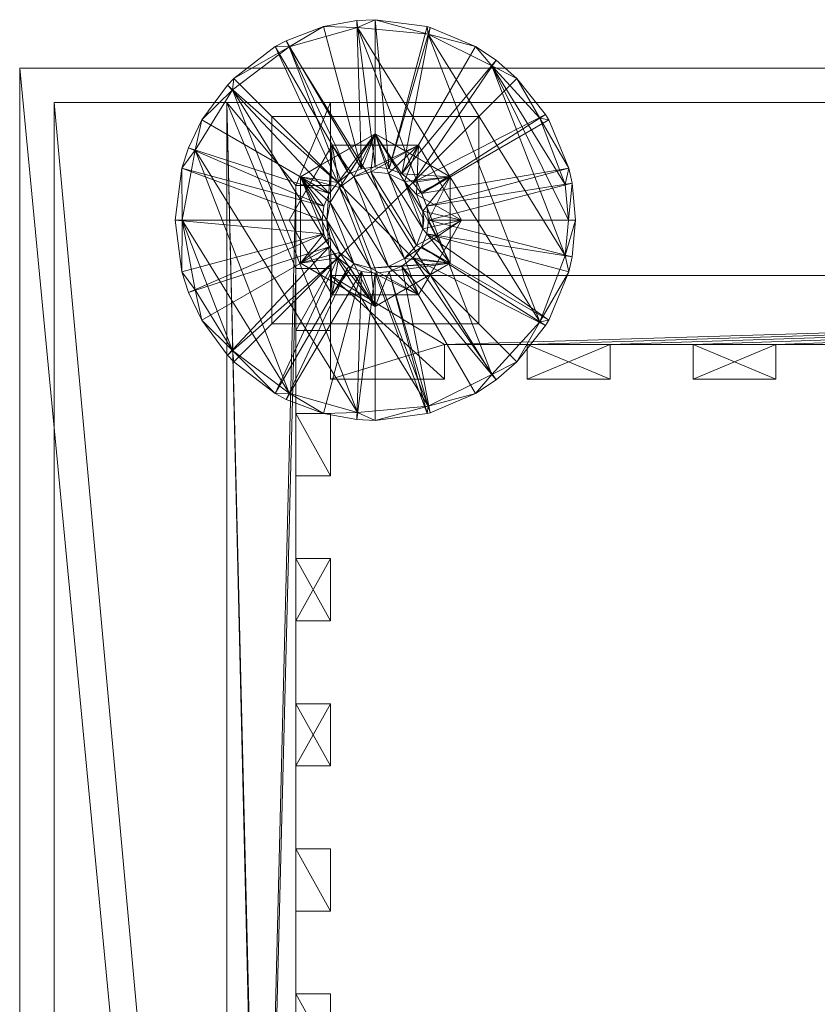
# Model space of a CAD drawing. Header units: centimetres. Extents: x 274.5 to 373.9, y 861.5 to 918.5.
# Tile 231 of 256: x 285 to 296.6, y 904.2 to 918.5. Entities that reach past the tile are written whole.
import ezdxf

# ---------------------------------------------------------------- set-up
doc = ezdxf.new("R2010")
doc.units = ezdxf.units.CM
doc.linetypes.add('CUSTOM', pattern=[0])

msp = doc.modelspace()

# ---------------------------------------------------------------- meshes
at = {"color": 18, "linetype": 'CUSTOM', "lineweight": 9, "true_color": 0x000000, "transparency": 33554687}
mesh = msp.add_polyface(dxfattribs=at)
corners = [(289.554, 916.653, 14.2), (289.479, 915.57, 14.2), (289.526, 915.823, 14.2), (289.662, 916.042, 14.2), (289.867, 916.197, 14.2), (290.804, 916.653, 14.2), (289.889, 916.653, 13.195), (289.554, 916.653, 13.195), (290.469, 916.653, 13.195), (289.387, 916.363, 13.195), (289.662, 916.042, 12.1), (289.097, 916.195, 12.1), (290.179, 916.82, 12.1), (289.867, 916.197, 12.1), (290.115, 916.267, 12.1), (290.371, 916.243, 12.1), (289.097, 916.195, 13.195), (290.179, 916.82, 13.195), (289.097, 916.195, 2.05), (289.662, 916.042, 2.05), (290.179, 916.82, 2.05), (289.867, 916.197, 2.05), (290.115, 916.267, 2.05), (290.371, 916.243, 2.05), (289.634, 916.115, 0.955), (289.097, 916.195, 0.955), (290.179, 916.82, 0.955), (289.794, 916.237, 0.955), (289.98, 916.314, 0.955), (290.179, 916.341, 0.955), (291.866, 913.337), (288.931, 918.076), (289.921, 918.357), (289.662, 916.042, 14.2), (290.371, 914.897, 14.2), (289.867, 916.197, 14.2), (290.601, 915.012, 14.2), (290.115, 916.267, 14.2), (290.179, 918.47, 0.591), (289.912, 918.458, 0.591), (289.429, 918.371, 0.591), (288.886, 918.166, 0.591), (289.526, 915.823, 12.1), (289.526, 915.823, 2.05), (289.479, 915.57, 2.05), (289.526, 915.823, 14.2), (290.115, 916.267, 14.2), (290.371, 916.243, 14.2)]
mesh.append_faces([[corners[k] for k in face] for face in [(6, 9, 7), (38, 32, 39), (39, 32, 40), (28, 41, 27), (39, 40, 28), (39, 28, 29), (38, 39, 29), (8, 17, 6)]], dxfattribs={"color": 18})
mesh.append_faces([[corners[k] for k in face] for face in [(0, 6, 7), (17, 9, 6), (26, 18, 20), (14, 23, 22), (13, 22, 21), (22, 13, 14), (10, 21, 19), (21, 10, 13), (42, 19, 43), (19, 42, 10), (44, 42, 43), (1, 45, 2), (45, 3, 2), (3, 45, 33), (33, 4, 3), (4, 33, 35), (35, 46, 4), (46, 35, 37), (37, 47, 46)]], dxfattribs={"vtx0": -1, "color": 18})
mesh.append_faces([[corners[k] for k in face] for face in [(0, 4, 5), (6, 0, 8), (10, 12, 13), (13, 12, 14), (14, 12, 15), (12, 16, 17), (18, 19, 20), (24, 26, 27), (27, 26, 28), (28, 26, 29), (33, 34, 35), (35, 36, 37)]], dxfattribs={"vtx0": -1, "vtx1": -1, "color": 18})
mesh.append_faces([[corners[k] for k in face] for face in [(0, 1, 2), (0, 2, 3), (0, 3, 4), (10, 11, 12), (17, 16, 9), (20, 19, 21), (20, 21, 22), (20, 22, 23), (24, 25, 26), (30, 31, 32)]], dxfattribs={"vtx0": -1, "vtx2": -1, "color": 18})
mesh = msp.add_polyface(dxfattribs=at)
corners = [(290.804, 916.653, 14.2), (289.867, 916.197, 14.2), (290.115, 916.267, 14.2), (290.371, 916.243, 14.2), (290.601, 916.129, 14.2), (290.774, 915.939, 14.2), (290.972, 916.363, 13.195), (290.804, 916.653, 13.195), (290.469, 916.653, 13.195), (289.554, 916.653, 14.2), (290.371, 916.243, 12.1), (290.179, 916.82, 12.1), (290.601, 916.129, 12.1), (291.262, 916.195, 12.1), (290.774, 915.939, 12.1), (291.262, 916.195, 13.195), (290.179, 916.82, 13.195), (290.179, 916.82, 2.05), (290.371, 916.243, 2.05), (290.601, 916.129, 2.05), (291.262, 916.195, 2.05), (290.179, 916.341, 0.955), (290.179, 916.82, 0.955), (290.378, 916.314, 0.955), (290.564, 916.237, 0.955), (291.262, 916.195, 0.955), (290.724, 916.115, 0.955), (290.115, 916.267, 14.2), (290.774, 915.202, 14.2), (290.371, 916.243, 14.2), (290.867, 915.442, 14.2), (290.601, 916.129, 14.2), (290.879, 915.57, 14.2), (290.867, 915.699, 14.2), (290.774, 915.939, 14.2), (290.179, 918.47, 0.591), (290.945, 918.262), (289.921, 918.357), (290.93, 918.371, 0.591), (290.973, 918.359, 0.591), (290.867, 915.442, 12.1), (290.867, 915.699, 2.05), (290.867, 915.699, 12.1), (290.774, 915.939, 2.05), (290.115, 916.267, 12.1), (290.867, 915.699, 14.2)]
mesh.append_faces([[corners[k] for k in face] for face in [(6, 8, 7), (35, 36, 37), (38, 36, 35), (39, 23, 24), (39, 38, 23), (33, 32, 45)]], dxfattribs={"color": 18})
mesh.append_faces([[corners[k] for k in face] for face in [(0, 6, 7), (7, 9, 0), (8, 11, 16), (20, 22, 17), (31, 33, 34), (23, 35, 21), (35, 23, 38), (40, 41, 42), (43, 42, 41), (42, 43, 14), (19, 14, 43), (14, 19, 12), (18, 12, 19), (12, 18, 10), (18, 44, 10), (3, 27, 29), (3, 31, 4), (31, 3, 29), (4, 34, 5), (34, 4, 31), (5, 33, 45), (33, 5, 34)]], dxfattribs={"vtx0": -1, "color": 18})
mesh.append_faces([[corners[k] for k in face] for face in [(8, 9, 7), (10, 11, 12), (12, 13, 14), (15, 11, 6), (6, 11, 8), (17, 19, 20), (21, 22, 23), (23, 22, 24), (24, 25, 26), (27, 28, 29), (29, 30, 31)]], dxfattribs={"vtx0": -1, "vtx1": -1, "color": 18})
mesh.append_faces([[corners[k] for k in face] for face in [(0, 1, 2), (0, 2, 3), (0, 3, 4), (0, 4, 5), (12, 11, 13), (17, 18, 19), (24, 22, 25), (29, 28, 30), (31, 30, 32), (31, 32, 33)]], dxfattribs={"vtx0": -1, "vtx2": -1, "color": 18})
mesh = msp.add_polyface(dxfattribs=at)
corners = [(288.929, 915.57, 14.2), (289.479, 915.57, 14.2), (289.554, 916.653, 14.2), (289.097, 915.86, 13.195), (288.929, 915.57, 13.195), (289.387, 916.363, 13.195), (289.554, 916.653, 13.195), (289.526, 915.317, 12.1), (289.097, 916.195, 12.1), (289.479, 915.57, 12.1), (289.526, 915.823, 12.1), (289.662, 916.042, 12.1), (289.097, 916.195, 13.195), (290.179, 916.82, 12.1), (289.097, 915.28, 13.195), (289.097, 916.195, 2.05), (289.526, 915.317, 2.05), (289.479, 915.57, 2.05), (289.526, 915.823, 2.05), (289.662, 916.042, 2.05), (289.435, 915.371, 0.955), (289.097, 916.195, 0.955), (289.409, 915.57, 0.955), (289.435, 915.77, 0.955), (289.512, 915.955, 0.955), (289.634, 916.115, 0.955), (290.179, 916.82, 0.955), (289.097, 914.945, 0.955), (289.921, 912.783), (287.569, 916.581), (288.111, 917.456), (290.945, 912.878), (288.931, 918.076), (287.668, 917.02, 0.591), (289.429, 918.371, 0.591), (289.921, 918.357), (288.886, 918.166, 0.591), (288.729, 918.082, 0.591), (288.128, 917.621, 0.591), (288.036, 917.524, 0.591), (287.475, 916.618, 0.591), (287.378, 916.321, 0.591), (287.38, 915.57), (287.279, 915.57, 0.591), (289.794, 916.237, 0.955), (289.98, 916.314, 0.955), (289.526, 915.823, 14.2), (289.479, 915.57, 14.2)]
mesh.append_faces([[corners[k] for k in face] for face in [(33, 30, 29), (34, 35, 32), (34, 32, 36), (36, 32, 37), (37, 32, 38), (38, 32, 30), (38, 30, 39), (39, 30, 33), (33, 29, 40), (40, 29, 41), (29, 42, 41), (41, 42, 43), (24, 40, 23), (23, 40, 41), (24, 33, 40), (24, 39, 33), (25, 39, 24), (25, 38, 39), (36, 37, 44), (34, 36, 45), (5, 12, 3)]], dxfattribs={"color": 18})
mesh.append_faces([[corners[k] for k in face] for face in [(0, 3, 4), (6, 0, 2), (12, 13, 8), (8, 3, 12), (15, 26, 21), (27, 15, 21), (25, 37, 38), (37, 25, 44), (22, 41, 43), (41, 22, 23), (10, 17, 9), (46, 1, 47)]], dxfattribs={"vtx0": -1, "color": 18})
mesh.append_faces([[corners[k] for k in face] for face in [(0, 1, 2), (3, 0, 5), (5, 0, 6), (7, 8, 9), (9, 8, 10), (10, 8, 11), (20, 21, 22), (22, 21, 23), (23, 21, 24), (24, 21, 25)]], dxfattribs={"vtx0": -1, "vtx1": -1, "color": 18})
mesh.append_faces([[corners[k] for k in face] for face in [(8, 14, 3), (15, 16, 17), (15, 17, 18), (15, 18, 19), (28, 29, 30), (31, 30, 32)]], dxfattribs={"vtx0": -1, "vtx2": -1, "color": 18})
mesh = msp.add_polyface(dxfattribs=at)
corners = [(290.867, 915.699, 14.2), (291.429, 915.57, 14.2), (290.774, 915.939, 14.2), (290.804, 916.653, 14.2), (291.262, 915.86, 13.195), (291.429, 915.57, 13.195), (290.972, 916.363, 13.195), (291.262, 914.945, 12.1), (290.867, 915.699, 12.1), (291.262, 916.195, 12.1), (290.774, 915.939, 12.1), (291.262, 915.28, 13.195), (291.262, 916.195, 13.195), (290.179, 916.82, 12.1), (290.867, 915.699, 2.05), (291.262, 914.945, 2.05), (291.262, 916.195, 2.05), (290.774, 915.939, 2.05), (290.601, 916.129, 2.05), (290.724, 916.115, 0.955), (291.262, 916.195, 0.955), (290.846, 915.955, 0.955), (290.95, 915.57, 0.955), (290.923, 915.77, 0.955), (290.179, 916.82, 0.955), (292.559, 914.097), (289.921, 918.357), (290.945, 918.262), (292.93, 915.056), (291.866, 917.804), (292.978, 915.57), (292.93, 916.084), (292.559, 917.044), (293.03, 916.103, 0.591), (293.079, 915.57, 0.591), (292.98, 916.321, 0.591), (292.691, 917.02, 0.591), (292.645, 917.097, 0.591), (292.23, 917.621, 0.591), (291.927, 917.884, 0.591), (291.629, 918.082, 0.591), (290.973, 918.359, 0.591), (290.93, 918.371, 0.591), (290.564, 916.237, 0.955)]
mesh.append_faces([[corners[k] for k in face] for face in [(35, 33, 31), (32, 35, 31), (32, 36, 35), (37, 36, 32), (38, 37, 32), (29, 38, 32), (39, 38, 29), (40, 39, 29), (27, 40, 29), (41, 40, 27), (42, 41, 27), (33, 22, 34), (33, 23, 22), (35, 23, 33), (40, 41, 43), (39, 40, 43), (39, 43, 19), (38, 39, 19), (37, 38, 19), (37, 19, 21), (36, 37, 21), (12, 6, 4)]], dxfattribs={"color": 18})
mesh.append_faces([[corners[k] for k in face] for face in [(4, 1, 5), (4, 9, 12), (13, 12, 9), (15, 20, 16), (24, 16, 20), (31, 29, 32), (30, 33, 34), (33, 30, 31), (35, 21, 23), (21, 35, 36)]], dxfattribs={"vtx0": -1, "color": 18})
mesh.append_faces([[corners[k] for k in face] for face in [(0, 1, 2), (1, 4, 3), (7, 8, 9), (11, 9, 4), (14, 16, 17), (19, 20, 21), (25, 27, 28), (28, 29, 30), (30, 29, 31)]], dxfattribs={"vtx0": -1, "vtx1": -1, "color": 18})
mesh.append_faces([[corners[k] for k in face] for face in [(2, 1, 3), (3, 4, 6), (9, 8, 10), (14, 15, 16), (16, 18, 17), (20, 22, 23), (20, 23, 21), (25, 26, 27), (28, 27, 29)]], dxfattribs={"vtx0": -1, "vtx2": -1, "color": 18})
mesh = msp.add_polyface(dxfattribs=at)
corners = [(290.601, 915.012, 14.2), (290.804, 914.488, 14.2), (291.429, 915.57, 14.2), (290.774, 915.202, 14.2), (290.867, 915.442, 14.2), (290.867, 915.699, 14.2), (291.262, 915.28, 13.195), (291.429, 915.57, 13.195), (290.972, 914.778, 13.195), (290.804, 914.488, 13.195), (291.262, 915.86, 13.195), (291.262, 914.945, 12.1), (290.774, 915.202, 12.1), (290.867, 915.442, 12.1), (290.867, 915.699, 12.1), (291.262, 914.945, 13.195), (290.179, 914.32, 12.1), (291.262, 916.195, 12.1), (290.601, 915.012, 2.05), (291.262, 914.945, 2.05), (290.774, 915.202, 2.05), (290.867, 915.442, 2.05), (290.867, 915.699, 2.05), (291.262, 914.945, 0.955), (290.724, 915.025, 0.955), (290.846, 915.185, 0.955), (290.923, 915.371, 0.955), (290.95, 915.57, 0.955), (291.262, 916.195, 0.955), (290.179, 914.32, 0.955), (291.866, 913.337), (289.921, 918.357), (292.559, 914.097), (292.93, 915.056), (293.079, 915.57, 0.591), (293.03, 915.037, 0.591), (292.978, 915.57), (290.93, 912.769, 0.591), (290.945, 912.878), (290.973, 912.781, 0.591), (291.629, 913.059, 0.591), (291.927, 913.256, 0.591), (292.23, 913.52, 0.591), (292.645, 914.043, 0.591), (292.691, 914.12, 0.591), (292.98, 914.82, 0.591), (290.564, 914.903, 0.955)]
mesh.append_faces([[corners[k] for k in face] for face in [(7, 6, 10), (37, 38, 39), (39, 38, 40), (40, 38, 30), (40, 30, 41), (41, 30, 42), (42, 30, 32), (42, 32, 43), (43, 32, 44), (44, 32, 45), (45, 32, 33), (33, 35, 45), (41, 24, 46), (41, 46, 40), (46, 39, 40), (43, 24, 42), (42, 24, 41), (43, 25, 24), (44, 25, 43), (35, 26, 45), (35, 27, 26), (34, 27, 35), (6, 8, 15)]], dxfattribs={"color": 18})
mesh.append_faces([[corners[k] for k in face] for face in [(2, 6, 7), (9, 2, 1), (15, 16, 11), (17, 15, 11), (19, 29, 23), (28, 19, 23), (33, 34, 35), (34, 33, 36), (44, 26, 25), (26, 44, 45)]], dxfattribs={"vtx0": -1, "color": 18})
mesh.append_faces([[corners[k] for k in face] for face in [(0, 2, 3), (3, 2, 4), (4, 2, 5), (6, 2, 8), (8, 2, 9), (15, 17, 6), (18, 19, 20), (20, 19, 21), (21, 19, 22), (23, 27, 28), (30, 31, 32)]], dxfattribs={"vtx0": -1, "vtx1": -1, "color": 18})
mesh.append_faces([[corners[k] for k in face] for face in [(0, 1, 2), (11, 12, 13), (11, 13, 14), (23, 24, 25), (23, 25, 26), (23, 26, 27)]], dxfattribs={"vtx0": -1, "vtx2": -1, "color": 18})
mesh = msp.add_polyface(dxfattribs=at)
corners = [(289.867, 914.944, 14.2), (290.804, 914.488, 14.2), (290.115, 914.873, 14.2), (290.371, 914.897, 14.2), (290.601, 915.012, 14.2), (290.469, 914.488, 13.195), (290.804, 914.488, 13.195), (289.889, 914.488, 13.195), (290.972, 914.778, 13.195), (290.179, 914.32, 12.1), (290.115, 914.873, 12.1), (291.262, 914.945, 12.1), (290.371, 914.897, 12.1), (290.601, 915.012, 12.1), (290.774, 915.202, 12.1), (291.262, 914.945, 13.195), (290.179, 914.32, 13.195), (290.115, 914.873, 2.05), (290.179, 914.32, 2.05), (291.262, 914.945, 2.05), (290.371, 914.897, 2.05), (290.601, 915.012, 2.05), (290.179, 914.32, 0.955), (290.179, 914.8, 0.955), (290.378, 914.826, 0.955), (291.262, 914.945, 0.955), (290.564, 914.903, 0.955), (290.724, 915.025, 0.955), (290.945, 912.878), (288.931, 918.076), (291.866, 913.337), (289.867, 916.197, 14.2), (290.371, 914.897, 14.2), (290.601, 915.012, 14.2), (290.115, 916.267, 14.2), (290.774, 915.202, 14.2), (290.179, 912.67, 0.591), (289.921, 912.783), (290.93, 912.769, 0.591), (290.973, 912.781, 0.591), (290.774, 915.202, 2.05), (290.867, 915.442, 12.1), (290.867, 915.442, 2.05), (290.867, 915.699, 2.05), (290.867, 915.442, 14.2), (290.774, 915.202, 14.2), (290.867, 915.442, 14.2), (290.115, 914.873, 14.2), (290.879, 915.57, 14.2), (290.867, 915.699, 14.2)]
mesh.append_faces([[corners[k] for k in face] for face in [(8, 6, 5), (36, 37, 28), (36, 28, 38), (26, 24, 39), (24, 38, 39), (48, 44, 46), (49, 48, 46)]], dxfattribs={"color": 18})
mesh.append_faces([[corners[k] for k in face] for face in [(1, 5, 6), (16, 8, 5), (22, 19, 18), (38, 23, 36), (23, 38, 24), (12, 17, 20), (17, 12, 10), (13, 20, 21), (20, 13, 12), (14, 21, 40), (21, 14, 13), (41, 40, 42), (40, 41, 14), (43, 41, 42), (44, 45, 46), (45, 44, 35), (35, 4, 45), (4, 35, 33), (33, 3, 4), (3, 33, 32), (32, 2, 3), (2, 32, 47)]], dxfattribs={"vtx0": -1, "color": 18})
mesh.append_faces([[corners[k] for k in face] for face in [(0, 1, 2), (2, 1, 3), (3, 1, 4), (5, 1, 7), (9, 10, 11), (9, 15, 16), (17, 19, 20), (20, 19, 21), (22, 24, 25), (28, 29, 30)]], dxfattribs={"vtx0": -1, "vtx1": -1, "color": 18})
mesh.append_faces([[corners[k] for k in face] for face in [(11, 10, 12), (11, 12, 13), (11, 13, 14), (16, 15, 8), (17, 18, 19), (22, 23, 24), (25, 24, 26), (25, 26, 27), (31, 32, 33), (34, 33, 35)]], dxfattribs={"vtx0": -1, "vtx2": -1, "color": 18})
mesh = msp.add_polyface(dxfattribs=at)
corners = [(363.329, 877.97, 111), (363.328, 917.77, 111), (285.029, 917.77, 111), (285.029, 877.97, 111), (289.234, 873.77, 111), (359.129, 873.77, 111), (289.234, 873.77, 28.2), (285.029, 877.97, 28.2), (285.029, 917.77, 28.2), (363.328, 917.77, 28.2), (363.329, 877.97, 28.2), (359.129, 873.77, 28.2), (356.179, 873.77, 86.5), (356.179, 873.77, 46.6), (292.179, 873.77, 46.6), (292.179, 873.77, 86.5), (285.529, 878.177, 95.2), (285.529, 878.177, 33.2), (285.529, 917.27, 33.2), (285.529, 917.27, 95.2), (362.829, 878.177, 33.2), (362.829, 878.177, 95.2), (362.829, 917.27, 95.2), (362.829, 917.27, 33.2), (289.441, 874.27, 33.2), (358.922, 874.27, 33.2), (289.441, 874.27, 95.2), (358.922, 874.27, 95.2), (292.179, 874.27, 86.5), (292.179, 874.27, 46.6), (356.179, 874.27, 46.6), (356.179, 874.27, 86.5)]
mesh.append_faces([[corners[k] for k in face] for face in [(4, 2, 3), (1, 5, 0), (9, 7, 8), (11, 9, 10), (4, 7, 6), (7, 4, 3), (0, 11, 10), (11, 0, 5), (9, 0, 10), (0, 9, 1), (2, 9, 8), (9, 2, 1), (2, 7, 3), (7, 2, 8), (18, 16, 17), (16, 18, 19), (21, 23, 20), (23, 21, 22), (22, 18, 23), (18, 22, 19), (24, 18, 17), (23, 25, 20), (16, 24, 17), (24, 16, 26), (22, 16, 19), (27, 22, 21), (27, 20, 25), (20, 27, 21), (31, 13, 12), (13, 31, 30), (31, 15, 28), (15, 31, 12), (29, 15, 14), (15, 29, 28), (13, 29, 14), (29, 13, 30)]], dxfattribs={"vtx0": -1, "color": 18})
mesh.append_faces([[corners[k] for k in face] for face in [(2, 4, 1), (7, 9, 6), (6, 9, 11), (11, 13, 6), (13, 5, 12), (12, 5, 15), (6, 14, 4), (14, 6, 13), (4, 15, 5), (18, 24, 23), (16, 22, 26), (26, 22, 27), (24, 29, 25), (29, 26, 28), (28, 26, 31), (25, 30, 27), (30, 25, 29), (27, 31, 26)]], dxfattribs={"vtx0": -1, "vtx1": -1, "color": 18})
mesh.append_faces([[corners[k] for k in face] for face in [(1, 4, 5), (13, 11, 5), (4, 14, 15), (23, 24, 25), (29, 24, 26), (27, 30, 31)]], dxfattribs={"vtx0": -1, "vtx2": -1, "color": 18})
mesh = msp.add_polyface(dxfattribs=at)
corners = [(289.662, 915.099, 14.2), (289.554, 914.488, 14.2), (289.867, 914.944, 14.2), (290.804, 914.488, 14.2), (289.889, 914.488, 13.195), (289.554, 914.488, 13.195), (289.387, 914.778, 13.195), (289.097, 914.945, 12.1), (289.662, 915.099, 12.1), (290.179, 914.32, 12.1), (289.867, 914.944, 12.1), (290.115, 914.873, 12.1), (290.179, 914.32, 13.195), (289.662, 915.099, 2.05), (289.097, 914.945, 2.05), (290.179, 914.32, 2.05), (289.867, 914.944, 2.05), (290.115, 914.873, 2.05), (289.097, 914.945, 0.955), (289.634, 915.025, 0.955), (290.179, 914.32, 0.955), (289.794, 914.903, 0.955), (289.98, 914.826, 0.955), (290.179, 914.8, 0.955), (287.38, 915.57), (288.111, 913.684), (287.569, 914.559), (288.931, 913.065), (287.569, 916.581), (289.921, 912.783), (288.111, 917.456), (290.945, 912.878), (289.429, 912.769, 0.591), (287.378, 914.82, 0.591), (287.475, 914.523, 0.591), (287.668, 914.12, 0.591), (288.036, 913.616, 0.591), (288.128, 913.52, 0.591), (288.729, 913.059, 0.591), (288.886, 912.974, 0.591), (289.912, 912.683, 0.591), (290.179, 912.67, 0.591), (289.512, 915.185, 0.955), (290.469, 914.488, 13.195)]
mesh.append_faces([[corners[k] for k in face] for face in [(4, 5, 6), (27, 29, 32), (33, 26, 34), (34, 26, 35), (26, 25, 35), (35, 25, 36), (25, 37, 36), (25, 38, 37), (25, 27, 38), (38, 27, 39), (27, 32, 39), (32, 29, 40), (40, 29, 41), (19, 42, 36), (23, 22, 40), (23, 40, 41), (22, 32, 40), (22, 39, 32), (22, 21, 39), (21, 38, 39), (19, 36, 37), (42, 35, 36), (42, 34, 35), (43, 4, 12)]], dxfattribs={"color": 18})
mesh.append_faces([[corners[k] for k in face] for face in [(5, 3, 1), (4, 9, 12), (14, 20, 15), (20, 14, 18), (24, 25, 26), (38, 19, 37), (19, 38, 21)]], dxfattribs={"vtx0": -1, "color": 18})
mesh.append_faces([[corners[k] for k in face] for face in [(0, 1, 2), (4, 3, 5), (7, 8, 9), (9, 4, 7), (13, 15, 16), (16, 15, 17), (18, 19, 20), (25, 24, 27), (27, 28, 29), (29, 30, 31)]], dxfattribs={"vtx0": -1, "vtx1": -1, "color": 18})
mesh.append_faces([[corners[k] for k in face] for face in [(2, 1, 3), (9, 8, 10), (9, 10, 11), (7, 4, 6), (13, 14, 15), (20, 19, 21), (20, 21, 22), (20, 22, 23)]], dxfattribs={"vtx0": -1, "vtx2": -1, "color": 18})
mesh = msp.add_polyface(dxfattribs=at)
corners = [(288.029, 875.68, 95.2), (289.029, 874.97, 95.2), (288.029, 917.27, 95.2), (289.029, 876.17, 95.2), (289.029, 884.57, 95.2), (289.029, 885.47, 95.2), (289.029, 886.67, 95.2), (289.029, 887.57, 95.2), (289.029, 888.77, 95.2), (289.529, 886.67, 95.2), (289.529, 887.57, 95.2), (289.029, 889.67, 95.2), (289.029, 890.87, 95.2), (289.529, 888.77, 95.2), (289.529, 889.67, 95.2), (289.029, 914.87, 95.2), (289.029, 878.27, 95.2), (288.029, 875.68, 33.2), (289.529, 884.57, 95.2), (289.529, 885.47, 33.2), (289.529, 885.47, 95.2), (289.529, 887.57, 33.2), (289.529, 886.67, 33.2), (289.029, 886.67, 33.2), (289.029, 885.47, 33.2), (289.529, 889.67, 33.2), (289.529, 888.77, 33.2), (289.029, 888.77, 33.2), (289.029, 887.57, 33.2), (289.029, 890.87, 33.2), (289.029, 889.67, 33.2), (289.029, 884.57, 33.2), (289.529, 884.57, 33.2), (289.029, 876.17, 33.2), (289.029, 914.87, 33.2)]
mesh.append_faces([[corners[k] for k in face] for face in [(7, 9, 10), (11, 13, 14), (2, 17, 0), (18, 19, 20), (21, 9, 22), (9, 21, 10), (23, 5, 24), (5, 23, 6), (5, 19, 24), (19, 5, 20), (9, 23, 22), (23, 9, 6), (25, 13, 26), (13, 25, 14), (27, 7, 28), (7, 27, 8), (7, 21, 28), (21, 7, 10), (13, 27, 26), (27, 13, 8), (29, 11, 30), (11, 29, 12), (11, 25, 30), (25, 11, 14), (26, 30, 25), (22, 28, 21), (32, 24, 19)]], dxfattribs={"vtx0": -1, "color": 18})
mesh.append_faces([[corners[k] for k in face] for face in [(0, 1, 2), (30, 27, 29), (27, 30, 26), (28, 23, 27), (23, 28, 22), (24, 31, 23)]], dxfattribs={"vtx0": -1, "vtx1": -1, "color": 18})
mesh.append_faces([[corners[k] for k in face] for face in [(15, 3, 16), (33, 17, 34), (33, 29, 27)]], dxfattribs={"vtx0": -1, "vtx1": -1, "vtx2": -1, "color": 18})
mesh.append_faces([[corners[k] for k in face] for face in [(2, 1, 3), (4, 5, 6), (6, 7, 8), (7, 6, 9), (8, 11, 12), (11, 8, 13)]], dxfattribs={"vtx0": -1, "vtx2": -1, "color": 18})
mesh = msp.add_polyface(dxfattribs=at)
corners = [(289.029, 902.27, 95.2), (289.029, 901.37, 95.2), (289.529, 902.27, 95.2), (289.029, 898.07, 95.2), (289.529, 901.37, 95.2), (289.029, 903.47, 95.2), (289.029, 904.37, 95.2), (289.029, 905.57, 95.2), (289.529, 903.47, 95.2), (289.529, 904.37, 95.2), (289.029, 891.77, 95.2), (289.029, 910.67, 95.2), (289.029, 911.87, 95.2), (289.029, 895.97, 95.2), (289.029, 897.17, 95.2), (289.029, 914.87, 95.2), (288.029, 917.27, 95.2), (289.029, 876.17, 95.2), (288.029, 875.68, 33.2), (288.029, 917.27, 33.2), (289.529, 902.27, 33.2), (289.529, 901.37, 33.2), (289.029, 901.37, 33.2), (289.029, 900.17, 95.2), (289.029, 900.17, 33.2), (289.529, 904.37, 33.2), (289.529, 903.47, 33.2), (289.029, 903.47, 33.2), (289.029, 902.27, 33.2), (289.029, 905.57, 33.2), (289.029, 904.37, 33.2), (289.029, 916.07, 33.2), (289.029, 914.87, 33.2), (289.029, 910.67, 33.2), (289.029, 890.87, 33.2), (289.029, 911.87, 33.2), (289.029, 891.77, 33.2), (289.029, 909.77, 33.2), (289.029, 876.17, 33.2)]
mesh.append_faces([[corners[k] for k in face] for face in [(2, 1, 4), (6, 8, 9), (18, 16, 19), (20, 4, 21), (4, 20, 2), (22, 23, 24), (23, 22, 1), (4, 22, 21), (22, 4, 1), (25, 8, 26), (8, 25, 9), (27, 0, 28), (0, 27, 5), (0, 20, 28), (20, 0, 2), (8, 27, 26), (27, 8, 5), (29, 6, 30), (6, 29, 7), (6, 25, 30), (25, 6, 9), (22, 20, 21), (26, 30, 25)]], dxfattribs={"vtx0": -1, "color": 18})
mesh.append_faces([[corners[k] for k in face] for face in [(0, 1, 2), (19, 31, 18), (30, 27, 29), (27, 30, 26), (33, 34, 35)]], dxfattribs={"vtx0": -1, "vtx1": -1, "color": 18})
mesh.append_faces([[corners[k] for k in face] for face in [(1, 0, 3), (11, 14, 0), (15, 16, 17), (36, 33, 37), (36, 37, 29), (36, 29, 27), (38, 32, 35)]], dxfattribs={"vtx0": -1, "vtx1": -1, "vtx2": -1, "color": 18})
mesh.append_faces([[corners[k] for k in face] for face in [(5, 6, 7), (6, 5, 8), (10, 11, 12), (11, 13, 14), (11, 0, 5), (18, 31, 32), (22, 28, 20)]], dxfattribs={"vtx0": -1, "vtx2": -1, "color": 18})
mesh = msp.add_polyface(dxfattribs=at)
corners = [(289.029, 911.87, 95.2), (289.029, 912.77, 95.2), (289.029, 914.87, 95.2), (289.529, 911.87, 95.2), (289.529, 912.77, 95.2), (289.029, 913.97, 95.2), (289.529, 914.87, 95.2), (289.529, 913.97, 95.2), (288.029, 917.27, 95.2), (289.029, 916.07, 95.2), (289.529, 917.27, 95.2), (289.529, 916.07, 95.2), (289.529, 917.27, 33.2), (288.029, 917.27, 33.2), (289.529, 912.77, 33.2), (289.529, 911.87, 33.2), (289.029, 911.87, 33.2), (289.029, 910.67, 95.2), (289.029, 910.67, 33.2), (289.529, 910.67, 33.2), (289.529, 910.67, 95.2), (289.529, 914.87, 33.2), (289.529, 913.97, 33.2), (289.029, 913.97, 33.2), (289.029, 912.77, 33.2), (289.029, 916.07, 33.2), (289.529, 916.07, 33.2), (289.029, 914.87, 33.2)]
mesh.append_faces([[corners[k] for k in face] for face in [(1, 3, 4), (6, 5, 7), (10, 9, 11), (8, 12, 13), (12, 8, 10), (14, 3, 15), (3, 14, 4), (16, 17, 18), (17, 16, 0), (19, 17, 20), (3, 16, 15), (16, 3, 0), (21, 7, 22), (7, 21, 6), (23, 1, 24), (1, 23, 5), (1, 14, 24), (14, 1, 4), (7, 23, 22), (23, 7, 5), (25, 12, 26), (23, 21, 22), (15, 24, 14), (12, 11, 26), (11, 12, 10), (25, 2, 27), (2, 25, 9), (2, 21, 27), (21, 2, 6), (11, 25, 26), (25, 11, 9)]], dxfattribs={"vtx0": -1, "color": 18})
mesh.append_faces([[corners[k] for k in face] for face in [(2, 5, 6), (5, 2, 1), (8, 9, 10), (9, 8, 2), (16, 24, 15), (24, 16, 23)]], dxfattribs={"vtx0": -1, "vtx1": -1, "color": 18})
mesh.append_faces([[corners[k] for k in face] for face in [(0, 1, 2), (27, 23, 16)]], dxfattribs={"vtx0": -1, "vtx1": -1, "vtx2": -1, "color": 18})
mesh.append_faces([[corners[k] for k in face] for face in [(1, 0, 3), (25, 13, 12), (23, 27, 21)]], dxfattribs={"vtx0": -1, "vtx2": -1, "color": 18})
mesh = msp.add_polyface(dxfattribs=at)
corners = [(288.679, 914.07, 28.2), (288.679, 914.07, 14.2), (291.679, 914.07, 14.2), (291.679, 914.07, 28.2), (291.679, 917.07, 28.2), (291.679, 917.07, 14.2), (288.679, 917.07, 14.2), (288.679, 917.07, 28.2)]
mesh.append_faces([[corners[k] for k in face] for face in [(2, 0, 1), (0, 2, 3), (4, 6, 7), (6, 4, 5), (2, 6, 5), (6, 2, 1), (4, 2, 5), (2, 4, 3), (0, 4, 7), (4, 0, 3), (0, 6, 1), (6, 0, 7)]], dxfattribs={"vtx0": -1, "color": 18})
mesh = msp.add_polyface(dxfattribs=at)
corners = [(289.554, 914.488, 14.2), (289.662, 915.099, 14.2), (289.526, 915.317, 14.2), (289.479, 915.57, 14.2), (288.929, 915.57, 14.2), (289.554, 914.488, 13.195), (289.387, 914.778, 13.195), (289.097, 915.28, 13.195), (288.929, 915.57, 13.195), (289.097, 915.86, 13.195), (289.097, 916.195, 12.1), (289.526, 915.317, 12.1), (289.097, 914.945, 12.1), (289.662, 915.099, 12.1), (289.097, 914.945, 13.195), (289.097, 914.945, 2.05), (289.662, 915.099, 2.05), (289.526, 915.317, 2.05), (289.097, 916.195, 2.05), (289.097, 914.945, 0.955), (289.435, 915.371, 0.955), (289.512, 915.185, 0.955), (289.097, 916.195, 0.955), (289.634, 915.025, 0.955), (288.931, 913.065), (287.38, 915.57), (287.569, 916.581), (289.662, 915.099, 14.2), (289.479, 915.57, 14.2), (289.526, 915.317, 14.2), (289.867, 914.944, 14.2), (289.526, 915.823, 14.2), (290.115, 914.873, 14.2), (289.662, 916.042, 14.2), (290.371, 914.897, 14.2), (287.569, 914.559), (287.378, 914.82, 0.591), (287.279, 915.57, 0.591), (289.409, 915.57, 0.955), (287.475, 914.523, 0.591), (289.867, 914.944, 12.1), (290.115, 914.873, 2.05), (290.115, 914.873, 12.1), (289.867, 914.944, 2.05), (289.479, 915.57, 12.1), (289.479, 915.57, 2.05), (290.115, 914.873, 14.2), (289.867, 914.944, 14.2)]
mesh.append_faces([[corners[k] for k in face] for face in [(9, 7, 8), (25, 35, 36), (37, 25, 36), (20, 39, 21), (20, 36, 39), (6, 7, 14)]], dxfattribs={"color": 18})
mesh.append_faces([[corners[k] for k in face] for face in [(4, 5, 0), (7, 4, 8), (7, 12, 14), (12, 6, 14), (18, 19, 15), (27, 28, 29), (20, 37, 36), (37, 20, 38), (40, 41, 42), (41, 40, 43), (44, 17, 11), (17, 44, 45), (13, 43, 40), (43, 13, 16), (11, 16, 13), (16, 11, 17), (30, 46, 32), (46, 30, 47), (27, 47, 30), (47, 27, 1), (29, 1, 27), (1, 29, 2), (28, 2, 29), (2, 28, 3)]], dxfattribs={"vtx0": -1, "color": 18})
mesh.append_faces([[corners[k] for k in face] for face in [(3, 0, 2), (5, 4, 6), (6, 4, 7), (10, 11, 12), (13, 12, 11), (12, 7, 10), (23, 19, 21), (28, 30, 31), (31, 32, 33)]], dxfattribs={"vtx0": -1, "vtx1": -1, "color": 18})
mesh.append_faces([[corners[k] for k in face] for face in [(0, 1, 2), (3, 4, 0), (15, 16, 17), (17, 18, 15), (19, 20, 21), (20, 19, 22), (24, 25, 26), (28, 27, 30), (31, 30, 32), (33, 32, 34)]], dxfattribs={"vtx0": -1, "vtx2": -1, "color": 18})
mesh = msp.add_polyface(dxfattribs=at)
corners = [(289.029, 891.77, 95.2), (289.029, 890.87, 95.2), (289.529, 890.87, 95.2), (289.529, 891.77, 95.2), (289.029, 892.97, 95.2), (289.029, 893.87, 95.2), (289.029, 895.97, 95.2), (289.529, 892.97, 95.2), (289.529, 893.87, 95.2), (289.029, 895.07, 95.2), (289.529, 895.97, 95.2), (289.529, 895.07, 95.2), (289.029, 914.87, 95.2), (289.029, 878.27, 95.2), (289.029, 880.37, 95.2), (289.029, 882.47, 95.2), (289.029, 884.57, 95.2), (289.029, 886.67, 95.2), (289.529, 891.77, 33.2), (289.529, 890.87, 33.2), (289.029, 890.87, 33.2), (289.529, 893.87, 33.2), (289.529, 892.97, 33.2), (289.029, 892.97, 33.2), (289.029, 891.77, 33.2), (289.529, 895.97, 33.2), (289.529, 895.07, 33.2), (289.029, 895.07, 33.2), (289.029, 893.87, 33.2), (289.029, 895.97, 33.2), (289.029, 897.17, 33.2), (289.029, 876.17, 33.2), (289.029, 911.87, 33.2)]
mesh.append_faces([[corners[k] for k in face] for face in [(0, 2, 3), (5, 7, 8), (10, 9, 11), (18, 2, 19), (2, 18, 3), (2, 20, 19), (20, 2, 1), (21, 7, 22), (7, 21, 8), (23, 0, 24), (0, 23, 4), (0, 18, 24), (18, 0, 3), (7, 23, 22), (23, 7, 4), (25, 11, 26), (11, 25, 10), (27, 5, 28), (5, 27, 9), (5, 21, 28), (21, 5, 8), (11, 27, 26), (27, 11, 9), (27, 25, 26), (22, 28, 21), (19, 24, 18)]], dxfattribs={"vtx0": -1, "color": 18})
mesh.append_faces([[corners[k] for k in face] for face in [(6, 9, 10), (9, 6, 5), (23, 28, 22), (28, 23, 27), (20, 24, 19), (24, 29, 23)]], dxfattribs={"vtx0": -1, "vtx1": -1, "color": 18})
mesh.append_faces([[corners[k] for k in face] for face in [(4, 5, 6), (12, 13, 14), (12, 14, 15), (12, 15, 16), (12, 16, 17), (29, 27, 23), (31, 32, 20)]], dxfattribs={"vtx0": -1, "vtx1": -1, "vtx2": -1, "color": 18})
mesh.append_faces([[corners[k] for k in face] for face in [(0, 1, 2), (5, 4, 7), (24, 30, 29)]], dxfattribs={"vtx0": -1, "vtx2": -1, "color": 18})
mesh = msp.add_polyface(dxfattribs=at)
corners = [(289.029, 890.87, 95.2), (289.029, 891.77, 95.2), (289.029, 911.87, 95.2), (289.029, 897.17, 95.2), (289.029, 898.07, 95.2), (289.029, 902.27, 95.2), (289.529, 897.17, 95.2), (289.529, 898.07, 95.2), (289.029, 899.27, 95.2), (289.029, 900.17, 95.2), (289.529, 900.17, 95.2), (289.529, 899.27, 95.2), (289.029, 901.37, 95.2), (289.029, 910.67, 95.2), (289.029, 892.97, 95.2), (289.029, 895.97, 95.2), (289.029, 914.87, 95.2), (289.029, 886.67, 95.2), (289.029, 888.77, 95.2), (289.529, 898.07, 33.2), (289.529, 897.17, 33.2), (289.029, 897.17, 33.2), (289.029, 895.97, 33.2), (289.529, 895.97, 33.2), (289.529, 895.97, 95.2), (289.529, 900.17, 33.2), (289.529, 899.27, 33.2), (289.029, 899.27, 33.2), (289.029, 898.07, 33.2), (289.029, 900.17, 33.2), (289.029, 902.27, 33.2), (289.029, 901.37, 33.2), (289.029, 895.07, 33.2), (289.029, 890.87, 33.2), (289.029, 910.67, 33.2), (289.029, 891.77, 33.2), (289.029, 903.47, 33.2)]
mesh.append_faces([[corners[k] for k in face] for face in [(4, 6, 7), (10, 8, 11), (19, 6, 20), (6, 19, 7), (21, 15, 22), (15, 21, 3), (15, 23, 22), (23, 15, 24), (6, 21, 20), (21, 6, 3), (25, 11, 26), (11, 25, 10), (27, 4, 28), (4, 27, 8), (4, 19, 28), (19, 4, 7), (11, 27, 26), (27, 11, 8), (9, 25, 29), (25, 9, 10), (27, 25, 26), (20, 28, 19)]], dxfattribs={"vtx0": -1, "color": 18})
mesh.append_faces([[corners[k] for k in face] for face in [(8, 9, 4), (9, 8, 10), (12, 4, 9), (21, 28, 20)]], dxfattribs={"vtx0": -1, "vtx1": -1, "color": 18})
mesh.append_faces([[corners[k] for k in face] for face in [(0, 1, 2), (3, 4, 5), (13, 14, 15), (16, 17, 18), (16, 18, 0), (30, 31, 21), (28, 21, 31), (33, 34, 35), (35, 30, 21)]], dxfattribs={"vtx0": -1, "vtx1": -1, "vtx2": -1, "color": 18})
mesh.append_faces([[corners[k] for k in face] for face in [(4, 3, 6), (13, 1, 14), (32, 22, 23), (29, 27, 28), (27, 29, 25), (28, 31, 29), (35, 36, 30)]], dxfattribs={"vtx0": -1, "vtx2": -1, "color": 18})
mesh = msp.add_polyface(dxfattribs=at)
corners = [(289.029, 905.57, 95.2), (289.029, 906.47, 95.2), (289.029, 909.77, 95.2), (289.529, 905.57, 95.2), (289.529, 906.47, 95.2), (289.029, 908.57, 95.2), (289.029, 907.67, 95.2), (289.529, 907.67, 95.2), (289.529, 908.57, 95.2), (289.029, 910.67, 95.2), (289.029, 903.47, 95.2), (289.529, 909.77, 95.2), (289.529, 910.67, 95.2), (289.029, 914.87, 95.2), (289.029, 890.87, 95.2), (289.029, 911.87, 95.2), (289.529, 906.47, 33.2), (289.529, 905.57, 33.2), (289.029, 905.57, 33.2), (289.529, 908.57, 33.2), (289.529, 907.67, 33.2), (289.029, 907.67, 33.2), (289.029, 906.47, 33.2), (289.529, 910.67, 33.2), (289.529, 909.77, 33.2), (289.029, 909.77, 33.2), (289.029, 908.57, 33.2), (289.029, 910.67, 33.2)]
mesh.append_faces([[corners[k] for k in face] for face in [(1, 3, 4), (5, 7, 8), (9, 11, 12), (16, 3, 17), (3, 16, 4), (3, 18, 17), (18, 3, 0), (19, 7, 20), (7, 19, 8), (21, 1, 22), (1, 21, 6), (1, 16, 22), (16, 1, 4), (7, 21, 20), (21, 7, 6), (23, 11, 24), (11, 23, 12), (25, 5, 26), (5, 25, 2), (5, 19, 26), (19, 5, 8), (11, 25, 24), (25, 11, 2), (9, 23, 27), (25, 23, 24), (21, 19, 20), (17, 22, 16)]], dxfattribs={"vtx0": -1, "color": 18})
mesh.append_faces([[corners[k] for k in face] for face in [(23, 25, 27), (19, 21, 26), (26, 18, 25), (18, 22, 17), (22, 26, 21)]], dxfattribs={"vtx0": -1, "vtx1": -1, "color": 18})
mesh.append_faces([[corners[k] for k in face] for face in [(0, 1, 2), (9, 10, 0), (9, 0, 2), (13, 14, 15), (18, 26, 22)]], dxfattribs={"vtx0": -1, "vtx1": -1, "vtx2": -1, "color": 18})
mesh.append_faces([[corners[k] for k in face] for face in [(1, 0, 3), (1, 5, 2), (5, 1, 6), (5, 6, 7), (9, 2, 11)]], dxfattribs={"vtx0": -1, "vtx2": -1, "color": 18})
mesh = msp.add_polyface(dxfattribs=at)
corners = [(289.529, 914.77, 95.2), (289.529, 913.27, 33.2), (289.529, 913.27, 95.2), (289.529, 914.77, 33.2), (293.579, 913.27, 95.2), (292.379, 913.77, 95.2), (292.379, 913.27, 95.2), (295.979, 913.27, 95.2), (294.779, 913.77, 95.2), (294.779, 913.27, 95.2), (291.179, 913.27, 95.2), (291.179, 913.77, 95.2), (293.579, 913.77, 95.2), (295.979, 913.77, 95.2), (291.179, 913.77, 33.2), (292.379, 913.77, 33.2), (293.579, 913.77, 33.2), (292.379, 913.27, 33.2), (294.779, 913.77, 33.2), (295.979, 913.77, 33.2), (294.779, 913.27, 33.2), (295.979, 913.27, 33.2), (293.579, 913.27, 33.2), (291.179, 913.27, 33.2)]
mesh.append_faces([[corners[k] for k in face] for face in [(0, 1, 2), (1, 0, 3), (4, 5, 6), (7, 8, 9), (10, 0, 2), (7, 20, 21), (20, 7, 9), (4, 17, 22), (17, 4, 6), (16, 4, 22), (4, 16, 12), (8, 20, 9), (20, 8, 18), (8, 16, 18), (16, 8, 12), (10, 1, 23), (1, 10, 2), (14, 10, 23), (10, 14, 11), (5, 17, 6), (17, 5, 15), (5, 14, 15), (14, 5, 11)]], dxfattribs={"vtx0": -1, "color": 18})
mesh.append_faces([[corners[k] for k in face] for face in [(12, 5, 4), (13, 8, 7), (3, 14, 1), (15, 16, 17), (18, 19, 20)]], dxfattribs={"vtx0": -1, "vtx1": -1, "color": 18})
mesh.append_faces([[corners[k] for k in face] for face in [(0, 10, 11)]], dxfattribs={"vtx0": -1, "vtx2": -1, "color": 18})
mesh.append_faces([[corners[k] for k in face] for face in [(21, 20, 19), (22, 17, 16), (23, 1, 14)]], dxfattribs={"vtx1": -1, "color": 18})
mesh = msp.add_polyface(dxfattribs=at)
corners = [(298.379, 913.27, 95.2), (297.179, 913.27, 33.2), (298.379, 913.27, 33.2), (297.179, 913.27, 95.2), (289.529, 914.77, 95.2), (324.179, 914.77, 33.2), (289.529, 914.77, 33.2), (297.179, 913.77, 95.2), (300.479, 913.27, 95.2), (299.579, 913.77, 95.2), (299.579, 913.27, 95.2), (291.179, 913.77, 95.2), (324.179, 914.77, 95.2), (298.379, 913.77, 95.2), (300.479, 913.77, 95.2), (291.179, 913.77, 33.2), (297.179, 913.77, 33.2), (298.379, 913.77, 33.2), (299.579, 913.77, 33.2), (300.479, 913.77, 33.2), (299.579, 913.27, 33.2), (300.479, 913.27, 33.2), (301.679, 913.77, 95.2), (301.679, 913.27, 33.2), (301.679, 913.27, 95.2), (301.679, 913.77, 33.2), (295.979, 913.77, 33.2), (295.979, 913.27, 95.2), (295.979, 913.27, 33.2), (295.979, 913.77, 95.2)]
mesh.append_faces([[corners[k] for k in face] for face in [(0, 1, 2), (1, 0, 3), (4, 5, 6), (0, 7, 3), (8, 9, 10), (22, 23, 24), (23, 22, 25), (19, 8, 21), (8, 19, 14), (22, 19, 25), (19, 22, 14), (8, 20, 21), (20, 8, 10), (9, 20, 10), (20, 9, 18), (17, 0, 2), (0, 17, 13), (9, 17, 18), (17, 9, 13), (26, 27, 28), (27, 26, 29), (7, 1, 3), (1, 7, 16), (7, 26, 16), (26, 7, 29)]], dxfattribs={"vtx0": -1, "color": 18})
mesh.append_faces([[corners[k] for k in face] for face in [(4, 11, 12), (13, 7, 0), (14, 9, 8), (16, 17, 1), (18, 19, 20)]], dxfattribs={"vtx0": -1, "vtx1": -1, "color": 18})
mesh.append_faces([[corners[k] for k in face] for face in [(15, 6, 5)]], dxfattribs={"vtx0": -1, "vtx2": -1, "color": 18})
mesh.append_faces([[corners[k] for k in face] for face in [(21, 20, 19), (2, 1, 17)]], dxfattribs={"vtx1": -1, "color": 18})
mesh = msp.add_polyface(dxfattribs=at)
corners = [(324.179, 914.77, 33.2), (289.529, 914.77, 95.2), (324.179, 914.77, 95.2), (310.979, 913.27, 95.2), (310.079, 913.77, 95.2), (310.079, 913.27, 95.2), (313.079, 913.27, 95.2), (312.179, 913.77, 95.2), (312.179, 913.27, 95.2), (302.579, 913.77, 95.2), (303.779, 913.77, 95.2), (304.679, 913.77, 95.2), (305.879, 913.77, 95.2), (306.779, 913.77, 95.2), (307.979, 913.77, 95.2), (310.979, 913.77, 95.2), (313.079, 913.77, 95.2), (302.579, 913.77, 33.2), (303.779, 913.77, 33.2), (304.679, 913.77, 33.2), (305.879, 913.77, 33.2), (306.779, 913.77, 33.2), (307.979, 913.77, 33.2), (310.079, 913.77, 33.2), (310.979, 913.77, 33.2), (310.079, 913.27, 33.2), (312.179, 913.77, 33.2), (313.079, 913.77, 33.2), (312.179, 913.27, 33.2), (313.079, 913.27, 33.2), (310.979, 913.27, 33.2), (308.879, 913.77, 33.2)]
mesh.append_faces([[corners[k] for k in face] for face in [(0, 1, 2), (3, 4, 5), (6, 7, 8), (6, 28, 29), (28, 6, 8), (7, 28, 8), (28, 7, 26), (24, 3, 30), (3, 24, 15), (7, 24, 26), (24, 7, 15), (3, 25, 30), (25, 3, 5), (4, 25, 5), (25, 4, 23), (4, 31, 23)]], dxfattribs={"vtx0": -1, "color": 18})
mesh.append_faces([[corners[k] for k in face] for face in [(15, 4, 3), (16, 7, 6), (17, 0, 18), (19, 0, 20), (21, 0, 22), (23, 24, 25), (26, 27, 28)]], dxfattribs={"vtx0": -1, "vtx1": -1, "color": 18})
mesh.append_faces([[corners[k] for k in face] for face in [(2, 10, 11), (2, 12, 13), (18, 0, 19), (20, 0, 21)]], dxfattribs={"vtx0": -1, "vtx1": -1, "vtx2": -1, "color": 18})
mesh.append_faces([[corners[k] for k in face] for face in [(2, 9, 10), (2, 11, 12), (2, 13, 14)]], dxfattribs={"vtx0": -1, "vtx2": -1, "color": 18})
mesh.append_faces([[corners[k] for k in face] for face in [(29, 28, 27), (30, 25, 24)]], dxfattribs={"vtx1": -1, "color": 18})
mesh = msp.add_polyface(dxfattribs=at)
corners = [(302.579, 913.27, 95.2), (301.679, 913.77, 95.2), (301.679, 913.27, 95.2), (304.679, 913.27, 95.2), (303.779, 913.77, 95.2), (303.779, 913.27, 95.2), (324.179, 914.77, 95.2), (291.179, 913.77, 95.2), (292.379, 913.77, 95.2), (293.579, 913.77, 95.2), (294.779, 913.77, 95.2), (295.979, 913.77, 95.2), (297.179, 913.77, 95.2), (302.579, 913.77, 95.2), (304.679, 913.77, 95.2), (291.179, 913.77, 33.2), (324.179, 914.77, 33.2), (292.379, 913.77, 33.2), (293.579, 913.77, 33.2), (294.779, 913.77, 33.2), (295.979, 913.77, 33.2), (297.179, 913.77, 33.2), (301.679, 913.77, 33.2), (302.579, 913.77, 33.2), (301.679, 913.27, 33.2), (303.779, 913.77, 33.2), (304.679, 913.77, 33.2), (303.779, 913.27, 33.2), (304.679, 913.27, 33.2), (302.579, 913.27, 33.2), (305.879, 913.77, 95.2), (305.879, 913.77, 33.2)]
mesh.append_faces([[corners[k] for k in face] for face in [(0, 1, 2), (3, 4, 5), (26, 3, 28), (3, 26, 14), (30, 26, 31), (26, 30, 14), (3, 27, 28), (27, 3, 5), (4, 27, 5), (27, 4, 25), (23, 0, 29), (0, 23, 13), (4, 23, 25), (23, 4, 13), (0, 24, 29), (24, 0, 2)]], dxfattribs={"vtx0": -1, "color": 18})
mesh.append_faces([[corners[k] for k in face] for face in [(13, 1, 0), (14, 4, 3), (15, 16, 17), (18, 16, 19), (20, 16, 21), (22, 23, 24), (25, 26, 27)]], dxfattribs={"vtx0": -1, "vtx1": -1, "color": 18})
mesh.append_faces([[corners[k] for k in face] for face in [(6, 8, 9), (6, 10, 11), (17, 16, 18), (19, 16, 20)]], dxfattribs={"vtx0": -1, "vtx1": -1, "vtx2": -1, "color": 18})
mesh.append_faces([[corners[k] for k in face] for face in [(6, 7, 8), (6, 9, 10), (6, 11, 12)]], dxfattribs={"vtx0": -1, "vtx2": -1, "color": 18})
mesh.append_faces([[corners[k] for k in face] for face in [(28, 27, 26), (29, 24, 23)]], dxfattribs={"vtx1": -1, "color": 18})

doc.saveas('drawing.dxf')
